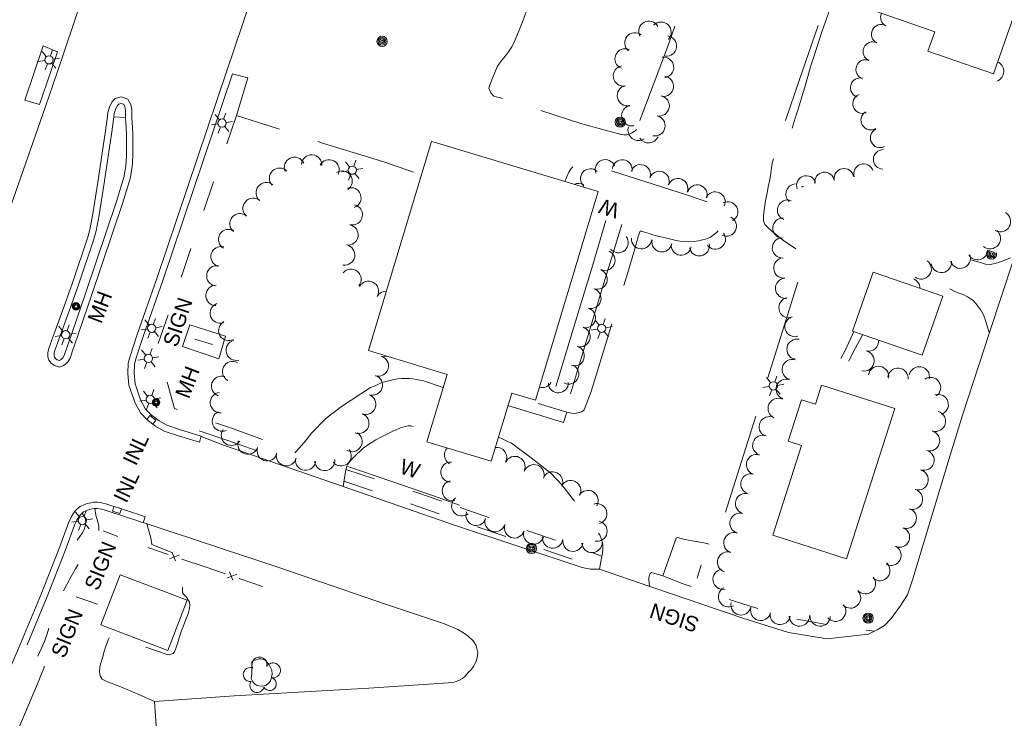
# Model space of a CAD drawing. Header units: feet. Extents: x 387042 to 388277, y 97946 to 98847.
# Tile 4 of 6: x 387576 to 387965, y 98270 to 98546. Entities that reach past the tile are written whole.
import ezdxf
from ezdxf.enums import TextEntityAlignment as Align

# ---------------------------------------------------------------- set-up
doc = ezdxf.new("R2010")
doc.units = ezdxf.units.FT
doc.header["$MEASUREMENT"] = 0
doc.linetypes.add('DGN Style 3', pattern=[55.59925, 39.71375, -15.8855])
doc.linetypes.add('DGN Style 5', pattern=[27.799625, 11.914125, -15.8855])
for name, color, linetype, lineweight in [('E_DRN_Grate', 140, 'Continuous', 0), ('E_DWY', 3, 'DGN Style 3', 0), ('E_LAND_Vegetation', 20, 'Continuous', 0), ('E_MISCPROP', 43, 'Continuous', 0), ('E_MISCPROP_HvyLine', 230, 'Continuous', 13), ('E_MISCPROP_Railing', 43, 'Continuous', 0), ('E_PATH_Sidewalk', 3, 'DGN Style 5', 0), ('E_RDWY', 30, 'Continuous', 13)]:
    doc.layers.add(name, color=color, linetype=linetype, lineweight=lineweight)
doc.styles.add('Style-IGR_FONT_0', font='IGR_FONT_0.shx')
doc.styles.add('Style-IGR_FONT_1', font='IGR_FONT_1.shx')

# ---------------------------------------------------------------- blocks, each defined once
blk = doc.blocks.new('MHO_1')
at = {"layer": 'E_DRN_Grate', "color": 12, "linetype": 'Continuous', "lineweight": 0}
for centre, radius in [((0.06, 0.01), 1.5), ((0.07, 0.01), 1.22), ((0.06, 0), 0.968), ((0.03, -0.01), 0.605)]:
    blk.add_circle(centre, radius, dxfattribs=at)
blk = doc.blocks.new('LTP_1')
at = {"layer": 'E_MISCPROP', "color": 1, "linetype": 'Continuous', "lineweight": 0}
for p, q in [((-1.64, 0.07), (-4.24, 0.14)), ((-0.8, 1.43), (-2, 3.73)), ((0.9, 1.42), (2.27, 3.65)), ((-0.88, -1.42), (-2.24, -3.61)), ((0.76, -1.47), (2, -3.65)), ((1.64, -0.02), (4.16, -0.09))]:
    blk.add_line(p, q, dxfattribs=at)
blk.add_circle((0, 0), 1.64, dxfattribs=at)
blk = doc.blocks.new('INLT')
at = {"layer": 'E_MISCPROP_Railing', "color": 43, "linetype": 'Continuous', "lineweight": 0, "flags": 128}
blk.add_lwpolyline([(3, -2), (3, 0), (0, 0), (0, -2), (3, -2)], dxfattribs=at)
blk = doc.blocks.new('INLT_1')
at = {"layer": 'E_MISCPROP_Railing', "color": 43, "linetype": 'Continuous', "lineweight": 0, "flags": 128}
blk.add_lwpolyline([(3, -2), (3, 0), (0, 0), (0, -2), (3, -2)], dxfattribs=at)
blk = doc.blocks.new('LTP_3')
at = {"layer": 'E_MISCPROP', "color": 1, "linetype": 'Continuous', "lineweight": 0}
for p, q in [((-1.64, 0.07), (-4.24, 0.14)), ((-0.8, 1.43), (-2, 3.73)), ((0.9, 1.42), (2.27, 3.65)), ((-0.88, -1.42), (-2.24, -3.61)), ((0.76, -1.47), (2, -3.65)), ((1.64, -0.02), (4.16, -0.09))]:
    blk.add_line(p, q, dxfattribs=at)
blk.add_circle((0, 0), 1.64, dxfattribs=at)
blk = doc.blocks.new('LTP_4')
at = {"layer": 'E_MISCPROP', "color": 1, "linetype": 'Continuous', "lineweight": 0}
for p, q in [((-1.64, 0.07), (-4.24, 0.14)), ((-0.8, 1.43), (-2, 3.73)), ((0.9, 1.42), (2.27, 3.65)), ((-0.88, -1.42), (-2.24, -3.61)), ((0.76, -1.47), (2, -3.65)), ((1.64, -0.02), (4.16, -0.09))]:
    blk.add_line(p, q, dxfattribs=at)
blk.add_circle((0, 0), 1.64, dxfattribs=at)
blk = doc.blocks.new('POLE_3')
at = {"layer": 'E_MISCPROP', "color": 1, "linetype": 'Continuous', "lineweight": 0}
for centre, radius in [((-0.01, 0.02), 2.02), ((-0.01, 0.03), 1.52), ((0, -0.01), 1.01), ((0, 0), 0.502)]:
    blk.add_circle(centre, radius, dxfattribs=at)
blk = doc.blocks.new('POLE_4')
at = {"layer": 'E_MISCPROP', "color": 1, "linetype": 'Continuous', "lineweight": 0}
for centre, radius in [((-0.01, 0.02), 2.02), ((-0.01, 0.03), 1.52), ((0, -0.01), 1.01), ((0, 0), 0.502)]:
    blk.add_circle(centre, radius, dxfattribs=at)
blk = doc.blocks.new('WAL_4')
at = {"layer": 'E_MISCPROP_Railing', "color": 43, "linetype": 'Continuous', "lineweight": 0, "style": 'Style-IGR_FONT_0'}
blk.add_text('W', height=6, rotation=360, dxfattribs=at).set_placement((-2.27, -0.34), align=Align.MIDDLE_LEFT)
blk = doc.blocks.new('WAL_5')
at = {"layer": 'E_MISCPROP_Railing', "color": 43, "linetype": 'Continuous', "lineweight": 0, "style": 'Style-IGR_FONT_0'}
blk.add_text('W', height=6, rotation=360, dxfattribs=at).set_placement((-2.27, -0.34), align=Align.MIDDLE_LEFT)
blk = doc.blocks.new('SIGN_1')
at = {"layer": 'E_MISCPROP', "color": 1, "linetype": 'Continuous', "lineweight": 0, "style": 'Style-IGR_FONT_0'}
blk.add_text('SIGN', height=6, rotation=360, dxfattribs=at).set_placement((-9.61, -0.01), align=Align.MIDDLE_LEFT)
blk = doc.blocks.new('SIGN_2')
at = {"layer": 'E_MISCPROP', "color": 1, "linetype": 'Continuous', "lineweight": 0, "style": 'Style-IGR_FONT_0'}
blk.add_text('SIGN', height=6, rotation=360, dxfattribs=at).set_placement((-9.61, -0.01), align=Align.MIDDLE_LEFT)
blk = doc.blocks.new('SIGN_4')
at = {"layer": 'E_MISCPROP', "color": 1, "linetype": 'Continuous', "lineweight": 0, "style": 'Style-IGR_FONT_0'}
blk.add_text('SIGN', height=6, rotation=360, dxfattribs=at).set_placement((-9.6, -0.01), align=Align.MIDDLE_LEFT)
blk = doc.blocks.new('TREE_5')
at = {"layer": 'E_LAND_Vegetation', "color": 94, "linetype": 'Continuous', "lineweight": 0}
for centre, radius, start, end in [((-1.47, 4.28), 2.78, 1.3945, 209.1675), ((3.57, 2.42), 2.97, 278.4236, 139.6575), ((-4.47, 0.2), 2.78, 78.0716, 279.0826), ((-2.01, -4.2), 2.61, 140.7797, 358.7123), ((3.46, -3.43), 2.97, 196.0745, 79.0477)]:
    blk.add_arc(centre, radius, start, end, dxfattribs=at)
blk = doc.blocks.new('INL_1')
at = {"layer": 'E_MISCPROP_Railing', "color": 43, "linetype": 'Continuous', "lineweight": 0, "style": 'Style-IGR_FONT_0'}
blk.add_text('INL', height=6, rotation=360, dxfattribs=at).set_placement((-5.74, -3.01))
blk = doc.blocks.new('POLE_15')
at = {"layer": 'E_MISCPROP', "color": 1, "linetype": 'Continuous', "lineweight": 0}
for centre, radius in [((-0.01, 0.02), 2.02), ((-0.01, 0.03), 1.52), ((0, -0.01), 1.01), ((0, 0), 0.502)]:
    blk.add_circle(centre, radius, dxfattribs=at)
blk = doc.blocks.new('POLE_16')
at = {"layer": 'E_MISCPROP', "color": 1, "linetype": 'Continuous', "lineweight": 0}
for centre, radius in [((-0.01, 0.02), 2.02), ((-0.01, 0.03), 1.52), ((0, -0.01), 1.01), ((0, 0), 0.502)]:
    blk.add_circle(centre, radius, dxfattribs=at)

msp = doc.modelspace()

# ---------------------------------------------------------------- linework, layer by layer
at = {"layer": 'E_DWY', "color": 2, "linetype": 'DGN Style 3', "lineweight": 0, "flags": 128}
for points in [[(387762.1, 98521.85), (387764.19, 98527.02), (387764.91, 98528.03), (387766.03, 98529.64), (387767.47, 98531.37), (387768.67, 98532.9), (387769.97, 98534.87), (387771.28, 98537.72), (387772.86, 98541.46), (387774.45, 98545.45), (387775.83, 98549.17), (387777.18, 98552.67), (387778.65, 98557.03), (387780.03, 98560.9), (387781.17, 98564.45), (387782.35, 98567.97), (387783.54, 98571.73), (387784.52, 98574.69), (387785.13, 98576.29), (387785.91, 98578.09), (387787.29, 98580), (387788.57, 98581.42), (387789.39, 98582.4), (387789.9, 98583.77), (387790.51, 98585.44), (387791.6, 98588.67), (387792.7, 98592.09), (387794.25, 98597.34), (387805.89, 98630.2), (387805.96, 98631.72), (387806.19, 98634.3), (387806.82, 98637.38), (387807.61, 98640.44), (387808.4, 98643.27), (387809.17, 98645.95), (387809.69, 98647.68), (387815.01, 98661.01)], [(387875.07, 98640.5), (387873.46, 98634.83), (387873.46, 98634.83), (387867.93, 98636.69), (387861.55, 98620.33), (387854.92, 98601.3), (387847.11, 98579.45), (387839.07, 98556.91), (387831.51, 98534.79), (387819.21, 98502.25)], [(387899.86, 98632.24), (387897.69, 98626.7), (387920.38, 98619.11), (387914.49, 98607.94), (387903.48, 98578.85), (387894.66, 98553.84), (387883.53, 98521.6), (387874.52, 98495.28), (387872.81, 98488.91), (387872.15, 98484.08)], [(387590.63, 98532.97), (387584.87, 98535.25), (387577.62, 98513.88), (387583.49, 98512.16)], [(387659.63, 98524.28), (387665.8, 98522.63), (387661.26, 98507.82), (387695.19, 98496.86), (387719.44, 98489.49), (387734.28, 98484.32)], [(387819.21, 98502.25), (387818.66, 98501.73), (387817.9, 98501.2), (387817.25, 98500.8), (387816.3, 98500.4), (387815.45, 98500.17), (387814.3, 98500.07), (387813.16, 98500.31), (387797.62, 98504.4), (387770.84, 98513.25), (387766.07, 98514.57), (387764.53, 98514.98), (387763.81, 98515.17), (387762.94, 98515.43), (387761.66, 98516.76), (387760.96, 98518.56), (387761.45, 98520.19), (387762.1, 98521.85)], [(387818.59, 98455.11), (387820.09, 98460.28), (387820.69, 98462.07), (387821.28, 98462.02), (387822.44, 98461.68), (387824.21, 98461.13), (387825.71, 98460.66), (387828.13, 98459.96), (387830.59, 98459.42), (387832.27, 98459), (387833.86, 98458.63), (387835.54, 98458.21), (387837.55, 98457.92), (387839.71, 98457.79), (387841.77, 98457.93), (387843.86, 98458.28), (387845.25, 98458.57), (387846.55, 98458.89), (387848.41, 98459.63), (387849.54, 98460.48), (387850.54, 98461.28), (387851.59, 98462.29), (387852.4, 98463.23), (387853.23, 98464.67), (387853.76, 98466.34), (387853.81, 98467.53), (387853.73, 98468.26), (387853.34, 98469.75), (387852.62, 98471.06), (387851.55, 98471.97), (387849.34, 98472.9), (387847.38, 98473.58), (387844.74, 98474.38), (387839.36, 98476.3), (387803.36, 98487.83), (387802.63, 98487.87), (387801.37, 98488.01), (387799.9, 98488.15), (387798.71, 98488.31), (387796.74, 98488.31), (387795.35, 98488.14), (387795, 98488.03), (387794.25, 98487.62), (387793.45, 98486.82), (387792.54, 98485.33), (387791.6, 98483.2), (387790.98, 98481.62)], [(387824.41, 98321.67), (387824.09, 98324.41), (387824.13, 98325.1), (387824.28, 98325.73), (387824.43, 98326.21), (387824.7, 98326.77), (387825.13, 98327.18), (387829.64, 98325.84), (387834.91, 98340.7), (387835.42, 98340.99), (387838.27, 98340.21), (387841.98, 98339.59), (387845.77, 98338.9), (387847.95, 98338.41), (387848.9, 98338.25), (387849.76, 98338.02), (387850.15, 98338.14), (387850.58, 98338.51), (387850.91, 98339.34), (387855.92, 98356.04), (387869.88, 98400.13), (387878.24, 98426.77), (387886.31, 98452.42), (387877.34, 98458.37), (387872.77, 98461.97), (387870.82, 98463.76), (387869.99, 98464.65), (387869.44, 98466.15), (387869.39, 98468.08), (387869.65, 98470.33), (387870.24, 98474.03), (387870.83, 98477.12), (387871.3, 98479.52), (387871.87, 98482.34), (387872.15, 98484.08)], [(387794.92, 98390.06), (387797.67, 98390.6), (387798.54, 98391.41), (387801.38, 98398.69), (387808.73, 98422.86), (387815.78, 98445.78), (387818.59, 98455.11)], [(387966.98, 98451.55), (387964.76, 98450.55), (387962.62, 98449.86), (387960.94, 98449.26), (387958.88, 98448.94), (387957.11, 98449.07), (387955.08, 98449.68), (387953.07, 98450.19), (387951.57, 98450.74)], [(387958.59, 98422.01), (387956.91, 98427.12), (387956.27, 98429.01), (387955.24, 98430.85), (387954.47, 98431.9), (387953.32, 98433.52), (387952.36, 98434.51), (387951.25, 98435.29), (387949.93, 98436.15), (387948.5, 98436.85), (387947.04, 98437.45), (387945.29, 98438.06), (387943.01, 98439.25)], [(387714.16, 98400.29), (387702.71, 98392.79), (387700.44, 98391), (387698.38, 98389.47), (387696.31, 98387.74), (387694.73, 98386.13), (387692.76, 98384.11), (387690.83, 98382.17), (387689.53, 98380.55), (387688.03, 98378.52), (387686.19, 98376.48), (387684.49, 98374.62), (387683.34, 98373.41), (387682.41, 98372.54), (387678.12, 98369.89)], [(387742.95, 98400.27), (387735.08, 98402.85), (387733.65, 98403.12), (387732.41, 98403.44), (387730.95, 98403.7), (387729.48, 98403.8), (387728.03, 98403.85), (387726.39, 98403.8), (387724.89, 98403.71), (387723.43, 98403.47), (387721.98, 98403.08), (387720.28, 98402.68), (387718.39, 98402.11), (387717.1, 98401.48), (387716.08, 98400.92), (387714.14, 98400.28)], [(387768.47, 98393.13), (387790.35, 98386.49), (387791.78, 98390.5), (387793.63, 98390.12), (387794.95, 98390.06)], [(387703.39, 98361.2), (387704.33, 98367.14), (387704.53, 98368.15), (387704.85, 98369.17), (387705.27, 98369.96), (387706.07, 98371.09), (387707.19, 98372.34), (387708.78, 98373.98), (387710.17, 98375.29), (387711.3, 98376.27), (387712.54, 98377.21), (387716.29, 98379.56), (387718.74, 98380.91), (387720.51, 98381.7), (387722.71, 98382.9), (387724.27, 98383.57), (387726.04, 98384.28), (387727.84, 98384.9), (387729.07, 98385.18), (387730.17, 98385.13), (387732.13, 98384.64), (387734.36, 98384.03), (387735.88, 98383.57), (387737.78, 98383.1)], [(387764.72, 98380.68), (387769.83, 98378.33), (387777.65, 98372.44), (387785.41, 98366.38), (387789.77, 98361.85), (387804.77, 98342.01), (387805.44, 98340.2), (387805.76, 98338.85), (387805.94, 98337.79), (387806.01, 98336.29), (387805.81, 98334.75), (387805.51, 98333.52), (387805.26, 98332.16), (387805.11, 98331.48), (387804.62, 98328.5)], [(387628.93, 98276.16), (387622.66, 98278.99), (387620.16, 98280), (387617.66, 98281.11), (387614.92, 98282.2), (387612.87, 98283.06), (387610.71, 98283.85), (387609.03, 98284.57), (387608.23, 98285), (387607.47, 98286.3), (387607.16, 98287.91), (387607.27, 98289.72), (387607.57, 98290.9), (387607.83, 98291.68), (387608.53, 98293.98), (387609.14, 98296.43), (387609.7, 98298.03), (387610.37, 98299.74), (387610.85, 98301.12), (387611.33, 98302.32), (387633.9, 98294.75), (387634.72, 98294.66), (387636.24, 98295.11), (387636.85, 98296.02), (387637.51, 98297.91), (387638.18, 98299.94), (387638.62, 98301.34), (387639.44, 98303.86), (387640.34, 98306.09), (387641.29, 98308.54), (387642.14, 98310.84), (387642.68, 98312.88), (387642.84, 98314.27), (387642.65, 98315.4), (387641.79, 98317.08), (387641.03, 98317.93), (387640.37, 98318.55), (387639.98, 98319.2), (387639.98, 98321.14), (387640.17, 98322.98), (387640.24, 98323.4), (387640.41, 98326.59), (387640.41, 98328.54), (387640.34, 98330.49), (387640.25, 98331.79), (387639.57, 98333.22), (387638.29, 98334.05), (387627.86, 98338.25), (387627.39, 98340.87), (387625.9, 98346.4)], [(387564.02, 98264.99), (387568.98, 98263.36), (387571.02, 98262.86), (387571.91, 98262.63), (387572.74, 98262.6), (387573.64, 98263), (387574.43, 98263.98), (387575.22, 98265.48), (387576.42, 98268.48), (387583.26, 98284.75), (387583.83, 98286.15), (387585.3, 98289.56), (387585.4, 98290.78), (387585.09, 98291.81), (387584.41, 98292.53), (387583.79, 98293.05), (387583.23, 98293.57), (387578.59, 98298.63)], [(387675.13, 98288.81), (387673.99, 98290.91), (387673.33, 98291.59), (387672.57, 98292.48), (387671.95, 98292.81), (387671.03, 98293.01), (387670.13, 98292.98), (387669.38, 98292.83), (387668.33, 98292.57), (387667.63, 98292.15), (387667.27, 98291.83), (387667.31, 98287.11)], [(387667.31, 98287.11), (387667.11, 98285.32), (387667.52, 98284.27), (387668.24, 98283.33), (387669.14, 98282.7), (387670.21, 98282.38), (387671.54, 98282.27), (387672.81, 98282.56), (387673.96, 98283.39), (387674.61, 98284.05), (387675.14, 98285.51), (387675.34, 98287.21), (387675.28, 98288.3), (387675.13, 98288.81)]]:
    msp.add_lwpolyline(points, dxfattribs=at)
at = {"layer": 'E_LAND_Vegetation', "color": 94, "linetype": 'Continuous', "lineweight": 0}
for centre, radius, start, end in [((387919.51, 98546.6), 3.86, 156.8872, 241.6612), ((387824.14, 98541.04), 4.03, 28.3085, 208.2932), ((387828.92, 98540.65), 4.03, 316.0672, 136.0519), ((387818.61, 98536.47), 4.03, 51.1574, 231.1421), ((387915.86, 98539.87), 3.86, 63.1437, 243.1284), ((387831.04, 98535.23), 4.03, 262.5809, 82.5656), ((387912.59, 98533.01), 3.86, 66.3988, 246.3835), ((387814.74, 98530.11), 4.03, 66.4232, 246.4079), ((387829.91, 98526.75), 4.03, 277.3088, 97.2935), ((387909.75, 98525.95), 3.86, 69.4401, 249.4248), ((387960.2, 98525.21), 4.09, 290.2575, 65.8693), ((387814.11, 98523.38), 4.03, 99.1177, 279.1024), ((387829.83, 98519.32), 4.03, 261.4025, 81.3872), ((387907.59, 98518.74), 3.86, 74.6568, 254.6415), ((387815.67, 98515.59), 4.03, 102.1315, 282.1162), ((387828.18, 98511.57), 4.03, 258.1738, 78.1585), ((387908.52, 98512.44), 3.86, 111.1361, 291.1208), ((387817.38, 98507.68), 4.03, 100.8407, 280.8254), ((387911.75, 98505.91), 3.86, 122.3727, 302.3574), ((387826.53, 98503.69), 4.03, 258.1738, 78.1585), ((387820.02, 98502.03), 4.17, 161.83, 303.2685), ((387915.46, 98498.91), 3.86, 116.2391, 296.2238), ((387824.01, 98501.11), 4.17, 214.5877, 334.4018), ((387916.67, 98490.4), 3.86, 88.6576, 268.6423), ((387684.14, 98487.27), 4.02, 24.6101, 204.5948), ((387690.96, 98488.21), 4.02, 356.5536, 176.5383), ((387697.82, 98486.29), 4.02, 332.7736, 152.7582), ((387806.91, 98486.38), 3.95, 21.1704, 201.155), ((387813.64, 98486.33), 3.95, 352.5572, 172.5419), ((387678.26, 98482.96), 4.02, 43.1795, 223.1642), ((387702.96, 98481.83), 4.02, 303.7804, 123.7651), ((387801.07, 98482.77), 3.95, 47.3192, 227.3039), ((387820.88, 98484.4), 3.95, 341.3971, 161.3818), ((387901.15, 98482.94), 3.86, 10.6464, 190.631), ((387908.92, 98484.76), 3.86, 18.479, 198.4637), ((387828.21, 98481.78), 3.95, 338.6123, 158.597), ((387835.6, 98478.93), 3.95, 339.111, 159.0957), ((387886.33, 98480.1), 3.86, 19.7133, 199.698), ((387893.49, 98481.52), 3.86, 8.5386, 188.5233), ((387673.01, 98477.24), 4.02, 50.2012, 230.1859), ((387706.44, 98475.22), 4.02, 289.6017, 109.5864), ((387796.42, 98476.98), 3.95, 59.8447, 116.5465), ((387843.22, 98476.4), 3.95, 343.1224, 163.107), ((387882.28, 98476.69), 4.02, 93.7585, 226.4515), ((387887.98, 98481.82), 4.02, 209.3757, 217.2305), ((387882.28, 98476.69), 4.02, 46.4669, 48.3649), ((387667.82, 98471.08), 4.02, 49.4029, 229.3876), ((387850.33, 98473.66), 3.95, 335.4321, 155.4168), ((387878.89, 98470.36), 4.02, 68.3863, 248.371), ((387707.02, 98468.52), 4.02, 257.4719, 77.4566), ((387855.33, 98469.72), 3.95, 297.7596, 117.7443), ((387662.63, 98464.98), 4.02, 49.9796, 229.9642), ((387854.8, 98463.99), 3.95, 244.715, 64.6997), ((387877.08, 98463.26), 4.02, 87.477, 267.4617), ((387962.92, 98465.84), 4.09, 240.7651, 60.7498), ((387658.15, 98458.74), 4.02, 58.8452, 238.8299), ((387705.32, 98460.55), 4.02, 260.5337, 80.5183), ((387812.06, 98457.48), 3.95, 219.7583, 39.7429), ((387821.19, 98458.96), 3.95, 175.7397, 355.7243), ((387829.27, 98457.81), 3.95, 168.2194, 348.2041), ((387850.44, 98458.86), 3.95, 216.7105, 36.6952), ((387876.9, 98455.45), 4.02, 93.4075, 273.3922), ((387958.92, 98459.15), 4.09, 230.7055, 50.6901), ((387655.16, 98451.97), 4.02, 74.1721, 254.1568), ((387703.98, 98452.64), 4.02, 260.3358, 80.3205), ((387836.92, 98456.47), 3.95, 171.7129, 351.6976), ((387844.06, 98456.23), 3.95, 191.4266, 11.4113), ((387806.83, 98450.52), 3.95, 245.9701, 65.9548), ((387877.44, 98447.5), 4.02, 94.9986, 274.9833), ((387947.1, 98451.39), 4.04, 198.8566, 18.8413), ((387953.95, 98454.74), 4.04, 210.8859, 358.4798), ((387653.5, 98444.39), 4.02, 81.2888, 261.2735), ((387706.45, 98443.03), 4.02, 320.586, 140.5707), ((387931.65, 98447.1), 4.04, 233.3208, 53.3055), ((387939.64, 98449.71), 4.04, 187.5033, 7.4879), ((387803.76, 98443.04), 3.95, 251.4613, 71.4459), ((387878.14, 98439.49), 4.02, 94.9986, 274.9833), ((387927.21, 98439.36), 4.04, 0.9243, 69.7386), ((387653.15, 98436.64), 4.02, 88.5429, 268.5276), ((387713.38, 98438.26), 4.02, 332.1359, 152.1206), ((387801.29, 98435.47), 3.95, 253.4502, 73.4349), ((387720.33, 98434.34), 4.02, 88.3878, 151.0399), ((387879.47, 98431.8), 4.02, 101.0029, 280.9876), ((387654.82, 98429.64), 4.02, 108.643, 288.6276), ((387799.12, 98427.8), 3.95, 255.4804, 75.4651), ((387881.85, 98424.36), 4.02, 106.8995, 286.8842), ((387658.22, 98422.78), 4.02, 118.3804, 298.3651), ((387796.99, 98420.28), 3.95, 253.5166, 73.5013), ((387661.15, 98414.99), 4.02, 104.8443, 284.829), ((387794.67, 98412.74), 3.95, 253.1591, 73.1437), ((387882.64, 98415.37), 4.02, 78.5778, 258.5625), ((387910.9, 98418.66), 4.02, 256.2274, 4.7891), ((387717.26, 98408.78), 4.02, 253.2725, 73.2571), ((387719.49, 98416.47), 4.02, 253.9695, 287.156), ((387909.09, 98410.78), 4.02, 257.6398, 77.6245), ((387659.74, 98406.59), 4.02, 62.4536, 242.4383), ((387792.48, 98405.56), 3.95, 242.5357, 62.5204), ((387880.76, 98407.39), 4.02, 73.9743, 253.959), ((387914.83, 98404.65), 4.02, 350.6114, 170.5961), ((387930.93, 98404.46), 4.02, 348.7621, 168.7468), ((387655.38, 98400.8), 4.02, 71.1923, 251.177), ((387714.91, 98401.19), 4.02, 251.0807, 71.0654), ((387922.49, 98403.93), 4.02, 354.2597, 174.2443), ((387935.36, 98400.26), 4.02, 304.3184, 124.303), ((387781.96, 98404.15), 3.95, 253.8195, 332.4939), ((387788.37, 98402.08), 3.95, 182.0832, 2.0678), ((387878.38, 98399.61), 4.02, 71.2804, 251.2651), ((387654.9, 98394.3), 4.02, 94.7716, 274.7563), ((387712.29, 98393.62), 4.02, 250.4093, 70.394), ((387938.4, 98393.5), 4.02, 288.4019, 108.3866), ((387875.21, 98391.99), 4.02, 65.0381, 245.0228), ((387655.7, 98386.97), 4.02, 112.1153, 292.1), ((387709.57, 98386.1), 4.02, 249.6761, 69.6608), ((387871.67, 98384.74), 4.02, 64.2696, 244.2543), ((387937.3, 98386.92), 4.02, 253.8001, 73.7848), ((387659.27, 98381.38), 4.02, 145.6625, 325.6472), ((387706.87, 98378.92), 4.02, 239.9125, 59.8972), ((387869.13, 98377.38), 4.02, 70.9113, 250.896), ((387934.97, 98379.21), 4.02, 254.3561, 74.3408), ((387665.79, 98377.87), 4.02, 161.3682, 341.3529), ((387673.38, 98375.25), 4.02, 161.4999, 341.4846), ((387680.97, 98373.33), 4.02, 166.6852, 346.6699), ((387702.55, 98373.26), 4.02, 218.3063, 38.291), ((387747.36, 98373.62), 4.01, 136.1101, 239.9555), ((387763.98, 98372.61), 4.01, 332.9128, 96.9535), ((387771.23, 98369.05), 4.01, 334.5269, 154.5116), ((387866.65, 98369.82), 4.02, 73.0148, 252.9995), ((387932.77, 98371.54), 4.02, 252.8108, 72.7955), ((387688.55, 98371.56), 4.02, 173.3923, 353.377), ((387696.12, 98371.43), 4.02, 185.501, 5.4857), ((387745.93, 98366.82), 4.01, 87.2463, 267.231), ((387778.76, 98365.8), 4.01, 339.2148, 159.1995), ((387786.11, 98362.96), 4.01, 335.3956, 155.3803), ((387864.45, 98362.16), 4.02, 74.8571, 254.8418), ((387930.46, 98363.79), 4.02, 254.1997, 74.1844), ((387746.53, 98359.48), 4.01, 103.2808, 283.2655), ((387793.26, 98359.52), 4.01, 332.9697, 152.9543), ((387800.1, 98355.61), 4.01, 329.2141, 149.1988), ((387862.32, 98354.4), 4.02, 74.5334, 254.5181), ((387928.23, 98356.1), 4.02, 253.3392, 73.3239), ((387750.23, 98353.49), 4.01, 128.4258, 308.4105), ((387803.55, 98350.38), 4.01, 286.5372, 106.5218), ((387755.87, 98349.71), 4.01, 159.0097, 338.9944), ((387860.15, 98346.65), 4.02, 74.2775, 254.2621), ((387925.77, 98348.54), 4.02, 251.0035, 70.9882), ((387763.37, 98347.26), 4.01, 162.756, 342.7406), ((387771.05, 98344.79), 4.01, 161.4281, 341.4127), ((387803.65, 98343.49), 4.01, 258.657, 78.6417), ((387778.65, 98342.36), 4.01, 162.6859, 342.6706), ((387857.69, 98338.91), 4.02, 71.7777, 251.7623), ((387923.08, 98341.13), 4.02, 247.1455, 67.1301), ((387786.17, 98340.76), 4.01, 171.7769, 351.7616), ((387794.15, 98339.5), 4.01, 170.1623, 350.147), ((387801.66, 98339.01), 4.01, 182.9827, 2.9674), ((387855.19, 98331.28), 4.02, 72.0089, 251.9936), ((387919.75, 98333.96), 4.02, 243.5238, 63.5085), ((387915.33, 98327.93), 4.02, 229.7283, 49.713), ((387853.45, 98324.48), 4.02, 99.4794, 279.4641), ((387909.65, 98322.7), 4.02, 221.2034, 41.1881), ((387855.59, 98317.57), 4.02, 118.4564, 298.4411), ((387903.76, 98317.08), 4.02, 224.1404, 44.1251), ((387860.54, 98314.38), 4.02, 166.6138, 346.5985), ((387868.31, 98312.2), 4.02, 165.6802, 345.6648), ((387875.99, 98310.6), 4.02, 170.6306, 350.6153), ((387897.89, 98311.86), 4.02, 219.3414, 39.326), ((387883.58, 98309.98), 4.02, 181.8174, 1.8021), ((387891.77, 98309.95), 4.02, 177.4194, 357.4041)]:
    msp.add_arc(centre, radius, start, end, dxfattribs=at)
at = {"layer": 'E_MISCPROP', "color": 1, "linetype": 'Continuous', "lineweight": 0}
for p, q in [((387651.76, 98417.23), (387644.84, 98419.4)), ((387614.4, 98341.43), (387608.6, 98343.58)), ((387843.26, 98324.92), (387844.76, 98330.21)), ((387606.35, 98314.62), (387597.92, 98317.52))]:
    msp.add_line(p, q, dxfattribs=at)
for centre, radius in [((387959.48, 98453), 1.01), ((387959.47, 98453), 0.502)]:
    msp.add_circle(centre, radius, dxfattribs=at)
for centre, radius, start, end in [((387959.46, 98453), 2.02, 129.2033, 12.9201), ((387959.44, 98453), 1.52, 116.3612, 25.7621)]:
    msp.add_arc(centre, radius, start, end, dxfattribs=at)
at = {"layer": 'E_MISCPROP_HvyLine', "color": 230, "linetype": 'Continuous', "lineweight": 13, "flags": 128}
for points in [[(387907.21, 98551.18), (387937.01, 98540.76), (387934.36, 98533.2), (387960.2, 98524.16), (387969.04, 98549.43), (387943.25, 98558.45), (387941.75, 98554.17), (387933.03, 98557.21), (387934.44, 98561.23), (387935.13, 98560.99), (387944.69, 98588.32), (387922.61, 98596.03), (387906.96, 98551.27)], [(387739.31, 98497.18), (387804.14, 98477.66), (387779.32, 98395.23), (387769.96, 98398.05), (387761.86, 98371.16), (387736.48, 98378.8), (387744.51, 98405.46), (387713.37, 98414.84), (387738.25, 98497.49)], [(387940.23, 98436.3), (387912.7, 98445.9), (387904.58, 98422.59), (387932.11, 98413)], [(387921.25, 98391.91), (387902.14, 98332.59), (387873.08, 98341.96), (387884.46, 98377.29), (387879.09, 98379.01), (387884.39, 98395.45), (387889.89, 98393.68), (387892.32, 98401.23)], [(387615.28, 98326.3), (387641.76, 98316.18), (387634.17, 98296.33), (387607.69, 98306.46)]]:
    msp.add_lwpolyline(points, close=True, dxfattribs=at)
at = {"layer": 'E_MISCPROP_Railing', "color": 43, "linetype": 'Continuous', "lineweight": 0}
for p, q in [((387634.79, 98332.54), (387638.7, 98334.15)), ((387635.82, 98335.13), (387637.21, 98331.78)), ((387657.42, 98324.86), (387661.33, 98326.46)), ((387658.45, 98327.44), (387659.85, 98324.09))]:
    msp.add_line(p, q, dxfattribs=at)
at = {"layer": 'E_MISCPROP_Railing', "color": 43, "linetype": 'Continuous', "lineweight": 13, "flags": 128}
for points in [[(387921.51, 98616.45), (387918.69, 98611.22), (387916.47, 98606.56), (387915.92, 98605.28), (387904.72, 98574.83), (387900.99, 98565), (387896.38, 98551.9), (387892.41, 98540.82), (387889.27, 98530.96), (387888.01, 98527.01), (387887.22, 98524.11), (387886.42, 98521.27), (387885.59, 98518.61), (387884.5, 98515.16), (387883.61, 98512.03), (387882.68, 98509.05), (387881.87, 98506.66), (387881.1, 98504.13), (387880.69, 98502.72)], [(387807.18, 98466.21), (387802.04, 98448.8), (387796.11, 98429.33), (387787.37, 98400.64)], [(387813.47, 98464.63), (387805.75, 98439.84), (387797.15, 98410.98), (387793.22, 98397.81)], [(387654.22, 98411.6), (387639.9, 98416.41), (387642.85, 98425.02)], [(387642.85, 98425.02), (387656.97, 98420.57), (387654.22, 98411.6)], [(387705.27, 98369.08), (387722.56, 98363.18), (387739.05, 98357.49), (387749.31, 98353.75)]]:
    msp.add_lwpolyline(points, dxfattribs=at)
at = {"layer": 'E_MISCPROP_Railing', "color": 43, "linetype": 'Continuous', "lineweight": 0, "flags": 128}
for points in [[(387626.24, 98337.02), (387634.32, 98334.27)], [(387639.67, 98332.46), (387648.87, 98329.34)], [(387648.87, 98329.34), (387656.96, 98326.59)], [(387662.3, 98324.77), (387671.5, 98321.65)]]:
    msp.add_lwpolyline(points, dxfattribs=at)
at = {"layer": 'E_PATH_Sidewalk', "color": 2, "linetype": 'DGN Style 5', "lineweight": 0, "flags": 128}
for points in [[(387612.81, 98507.21), (387617.47, 98506.91)], [(387661.26, 98507.82), (387656.65, 98494.18), (387652.96, 98484.02), (387640.23, 98446.12), (387636.95, 98436.68), (387630.1, 98417.1), (387632.69, 98406.76), (387636.83, 98391.97), (387646.69, 98388.47), (387660.5, 98383.75)], [(387905.12, 98422.41), (387901.6, 98414.92), (387894.23, 98400.61)], [(387908.58, 98421.2), (387905.12, 98414.77), (387900.64, 98405.72), (387897.56, 98399.54)], [(387791.78, 98390.5), (387769.72, 98397.27)], [(387657.81, 98379.26), (387642.34, 98384.68), (387637.74, 98386.22), (387636.96, 98384.29)], [(387660.3, 98383.82), (387684.82, 98374.98)], [(387657.81, 98379.26), (387680.48, 98371.34)], [(387704.48, 98367.91), (387734.02, 98358.21), (387749.62, 98352.8)], [(387703.71, 98363.24), (387804.65, 98328.69)], [(387582.8, 98294.04), (387585.41, 98299.83), (387586.48, 98302.96), (387587.97, 98307.65), (387591.42, 98316.35), (387592.72, 98319.33), (387594.27, 98322.37), (387596.02, 98325.61), (387597.67, 98328.57), (387598.75, 98330.5), (387600.37, 98332.99), (387601.94, 98335.21), (387603.4, 98337.43), (387604.45, 98338.68), (387605.76, 98340.37), (387606.69, 98342.15), (387606.96, 98343.54), (387606.93, 98344.68), (387606.87, 98345.46), (387606.46, 98347.13), (387606.01, 98348.94), (387605.72, 98349.88), (387605.28, 98352.46)], [(387600.34, 98350.65), (387601.33, 98348.96), (387601.68, 98348.04), (387601.73, 98347.05), (387601.51, 98345.47), (387601.14, 98344.21), (387600.37, 98342.71), (387599.45, 98341.35), (387598.13, 98339.74), (387597.06, 98338.48), (387596.19, 98337.58), (387595.55, 98337.05), (387594.86, 98336.69), (387593.86, 98336.69)], [(387749.62, 98352.8), (387805.54, 98333.64)], [(387829.64, 98325.84), (387837.34, 98322.77), (387847.73, 98319.31), (387855.4, 98316.57), (387861.18, 98314.74), (387869.97, 98312.15), (387880.64, 98309.13), (387888.51, 98307.64), (387897.01, 98306.11), (387904.37, 98304.91), (387913.28, 98303.98)]]:
    msp.add_lwpolyline(points, dxfattribs=at)
at = {"layer": 'E_RDWY', "color": 30, "linetype": 'Continuous', "lineweight": 13, "flags": 128}
for points in [[(387593, 98532.15), (387607.22, 98574.99)], [(387657.26, 98525.07), (387667.14, 98554.43)], [(387583.49, 98512.16), (387586.37, 98520.57), (387590.63, 98532.97)], [(387585.86, 98511.35), (387588.74, 98519.76), (387593, 98532.15)], [(387647.37, 98381), (387646.62, 98378.61), (387638.34, 98381.21), (387632.71, 98383.07), (387629.31, 98384.93), (387625.98, 98387.46), (387623.31, 98390.27), (387621.06, 98394.42), (387618.78, 98401.18), (387618.39, 98405.84), (387618.53, 98409.82), (387619.2, 98412.7), (387622.05, 98421.17), (387629.78, 98443.39), (387646.14, 98491.77), (387657.26, 98525.07)], [(387647.37, 98381), (387639.11, 98383.58), (387633.71, 98385.37), (387630.67, 98387.04), (387627.66, 98389.33), (387625.35, 98391.75), (387623.36, 98395.42), (387621.24, 98401.69), (387620.89, 98405.9), (387621.02, 98409.49), (387621.6, 98412.02), (387624.41, 98420.36), (387632.15, 98442.58), (387648.51, 98490.98), (387659.63, 98524.28)], [(387616.25, 98473), (387619.38, 98483.24), (387619.68, 98485.19), (387619.99, 98487.47), (387620.19, 98489.49), (387620.27, 98491.63), (387620.3, 98494.23), (387620.32, 98497.23), (387620.27, 98500.27), (387620.16, 98502.83), (387620.02, 98505.12), (387619.98, 98506.6), (387619.96, 98507.62), (387619.93, 98509.97), (387619.59, 98512.12), (387618.37, 98514.25), (387615.68, 98515.15), (387613.36, 98514.45), (387612.07, 98513.01), (387611.06, 98511.06), (387610.51, 98509), (387610.33, 98507.53), (387610.06, 98505.55), (387609.79, 98503.62), (387609.52, 98501.68), (387606.5, 98481.39), (387604.55, 98468.91), (387603.38, 98462.76), (387602.53, 98459.65), (387596.48, 98441.64)], [(387518.29, 98425.46), (387517.48, 98423.09), (387522.56, 98421.35), (387527.39, 98419.87), (387531.91, 98418.69), (387535.37, 98418.15), (387540.14, 98418.46), (387545.84, 98420.54), (387548.88, 98422.4), (387553.96, 98426.64), (387556.28, 98429.57), (387558.15, 98432.81), (387560.55, 98438.8), (387572.07, 98472.08), (387585.86, 98511.35)], [(387613.86, 98473.73), (387616.94, 98483.79), (387617.2, 98485.55), (387617.51, 98487.76), (387617.69, 98489.65), (387617.77, 98491.69), (387617.8, 98494.26), (387617.82, 98497.22), (387617.77, 98500.2), (387617.67, 98502.7), (387617.52, 98505), (387617.48, 98506.54), (387617.46, 98507.59), (387617.44, 98509.76), (387617.2, 98511.27), (387616.68, 98512.18), (387615.64, 98512.53), (387614.76, 98512.26), (387614.15, 98511.58), (387613.41, 98510.15), (387612.97, 98508.52), (387612.81, 98507.22), (387612.54, 98505.2), (387612.26, 98503.27), (387612, 98501.32), (387608.97, 98481.02), (387607.02, 98468.49), (387605.82, 98462.19), (387604.92, 98458.92), (387598.85, 98440.84)], [(387596.49, 98441.68), (387593.02, 98432.01), (387588.26, 98418.66), (387587.85, 98417.59), (387587.42, 98416.42), (387587.02, 98415.24), (387586.75, 98413.94), (387586.77, 98412.44), (387587.15, 98411.13), (387588.09, 98409.82), (387589.38, 98408.9), (387591.3, 98408.33), (387592.94, 98408.94), (387593.84, 98409.64), (387594.66, 98410.46), (387595.51, 98411.87), (387596.94, 98415.99), (387597.16, 98416.66), (387604.08, 98437.02), (387616.23, 98472.93)], [(387598.85, 98440.84), (387595.38, 98431.17), (387590.61, 98417.78), (387590.19, 98416.71), (387589.77, 98415.58), (387589.43, 98414.58), (387589.25, 98413.71), (387589.27, 98412.81), (387589.43, 98412.24), (387589.88, 98411.62), (387590.5, 98411.17), (387591.21, 98410.96), (387591.71, 98411.15), (387592.19, 98411.52), (387592.68, 98412.01), (387593.23, 98412.94), (387594.57, 98416.8), (387594.79, 98417.45), (387601.71, 98437.82), (387613.86, 98473.73)], [(387968.3, 98451.09), (387958.47, 98421.65), (387948.14, 98389.77), (387943.1, 98373.59), (387928.34, 98324.61), (387926.22, 98318.29), (387923.42, 98313.8), (387919.88, 98308.94), (387917.19, 98306.25), (387914.23, 98304.45), (387910.84, 98302.77), (387894.55, 98300.97), (387879.21, 98303.45), (387861.2, 98309.15), (387833.47, 98318.58), (387824.57, 98321.61), (387804.62, 98328.5), (387801.13, 98328.44), (387797.78, 98329.11), (387747.38, 98345.87), (387703.41, 98361.2), (387656.55, 98377.3), (387647.34, 98380.91)], [(387561.74, 98266), (387576.28, 98299.58), (387584.11, 98318.62), (387591.33, 98337.06), (387594.91, 98346.81), (387595.92, 98349), (387596.88, 98350.65), (387597.8, 98351.75), (387598.69, 98352.54), (387599.54, 98353.2), (387601.19, 98354), (387602.39, 98354.4), (387603.72, 98354.72), (387604.78, 98354.97), (387606.38, 98354.94), (387607.51, 98354.83), (387608.48, 98354.62), (387609.66, 98354.36), (387620.17, 98350.89), (387621.86, 98350.4), (387625.23, 98349.14), (387624.36, 98346.8)], [(387578.59, 98298.63), (387586.43, 98317.69), (387593.67, 98336.18), (387597.23, 98345.86), (387598.14, 98347.85), (387598.93, 98349.21), (387599.6, 98350.01), (387600.28, 98350.61), (387600.87, 98351.07), (387602.13, 98351.68), (387603.08, 98352), (387604.3, 98352.29), (387605.05, 98352.46), (387606.24, 98352.44), (387607.13, 98352.35), (387607.95, 98352.18), (387609, 98351.95), (387619.42, 98348.5), (387621.07, 98348.02), (387624.36, 98346.8)], [(387624.4, 98346.89), (387677.93, 98329.17), (387720.17, 98314.64), (387743.43, 98306.84), (387748.67, 98304.65), (387750.89, 98303.29), (387752.7, 98301.97), (387754.74, 98300.15), (387755.95, 98298.33), (387756.63, 98295.45), (387756.36, 98293.49), (387755.73, 98291.75), (387754.87, 98290.08), (387753.76, 98288.6), (387753.05, 98287.85), (387752.23, 98286.97), (387751.42, 98286.1), (387750.46, 98285.31), (387749.58, 98284.77), (387748.72, 98284.38), (387747.6, 98283.93), (387746.92, 98283.75), (387713.59, 98281.5), (387660.33, 98278.48), (387628.93, 98276.16)], [(387628.93, 98276.16), (387629.64, 98264.77), (387630.2, 98252.59)]]:
    msp.add_lwpolyline(points, dxfattribs=at)

# ---------------------------------------------------------------- block references
at = {"layer": 'E_DRN_Grate', "color": 12, "linetype": 'Continuous', "lineweight": 0, "xscale": 1.000001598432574, "yscale": 1.000001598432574, "zscale": 1.000001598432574, "rotation": 69.20731529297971}
for p in [(387597.84, 98432.26), (387629.52, 98394.29)]:
    msp.add_blockref('MHO_1', p, dxfattribs=at)
at = {"layer": 'E_LAND_Vegetation', "color": 94, "linetype": 'Continuous', "lineweight": 0, "xscale": 1.000001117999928, "yscale": 1.000001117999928, "zscale": 1.000001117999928, "rotation": 67.96434423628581}
msp.add_blockref('TREE_5', (387671.22, 98286.55), dxfattribs=at)
at = {"layer": 'E_MISCPROP', "color": 1, "linetype": 'Continuous', "lineweight": 0}
for name, p, xscale, yscale, zscale, rotation in [('POLE_16', (387718.76, 98537.08), 0.9999984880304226, 0.9999984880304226, 0.9999984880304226, 160.4799728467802), ('LTP_1', (387587.2, 98529.75), 1.000000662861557, 1.000000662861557, 1.000000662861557, 70.82104675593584), ('LTP_3', (387655.56, 98504.75), 1.000000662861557, 1.000000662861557, 1.000000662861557, 70.82104675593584), ('POLE_15', (387812.81, 98505.16), 0.9999984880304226, 0.9999984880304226, 0.9999984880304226, 160.4799728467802), ('LTP_3', (387707, 98486.15), 1.000000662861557, 1.000000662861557, 1.000000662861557, 70.82104675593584), ('SIGN_2', (387637.97, 98425.96), 0.999999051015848, 0.999999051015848, 0.999999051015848, 71.6041993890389), ('LTP_1', (387627.78, 98423.67), 1.000000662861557, 1.000000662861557, 1.000000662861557, 70.82104675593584), ('LTP_4', (387805.48, 98423.64), 1.000000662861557, 1.000000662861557, 1.000000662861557, 70.82104675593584), ('LTP_1', (387593.78, 98421.11), 1.000000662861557, 1.000000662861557, 1.000000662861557, 70.82104675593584), ('LTP_1', (387626.48, 98411.75), 1.000000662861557, 1.000000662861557, 1.000000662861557, 70.82104675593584), ('LTP_4', (387873.27, 98400.89), 1.000000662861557, 1.000000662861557, 1.000000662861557, 70.82104675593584), ('LTP_1', (387627.21, 98395.54), 1.000000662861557, 1.000000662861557, 1.000000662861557, 70.82104675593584), ('LTP_1', (387600.39, 98347.68), 1.000000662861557, 1.000000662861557, 1.000000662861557, 70.82104675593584), ('SIGN_4', (387607.4, 98329.63), 1.000001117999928, 1.000001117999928, 1.000001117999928, 67.96434423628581), ('POLE_4', (387777.76, 98336.69), 1.000000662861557, 1.000000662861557, 1.000000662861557, 70.82104675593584), ('SIGN_1', (387834.38, 98309.18), 0.999999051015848, 0.999999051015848, 0.999999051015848, 161.6041993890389), ('SIGN_4', (387594.21, 98302.98), 1.000001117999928, 1.000001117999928, 1.000001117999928, 67.96434423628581), ('POLE_3', (387910.72, 98309.12), 1.000000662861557, 1.000000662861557, 1.000000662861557, 70.82104675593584)]:
    msp.add_blockref(name, p, dxfattribs=dict(at, xscale=xscale, yscale=yscale, zscale=zscale, rotation=rotation))
at = {"layer": 'E_MISCPROP_Railing', "color": 43, "linetype": 'Continuous', "lineweight": 0}
for name, p, xscale, yscale, zscale, rotation in [('WAL_4', (387809.77, 98470.2), 0.999999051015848, 0.999999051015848, 0.999999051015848, 161.6041993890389), ('INLT', (387628.23, 98385.76), 1.000000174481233, 1.000000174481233, 1.000000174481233, 142.3752367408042), ('INL_1', (387621.26, 98375.47), 1.000001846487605, 1.000001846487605, 1.000001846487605, 64.8086747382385), ('WAL_5', (387728.45, 98368.96), 0.999999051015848, 0.999999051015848, 0.999999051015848, 341.6041993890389), ('INL_1', (387617.53, 98360.71), 1.000001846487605, 1.000001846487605, 1.000001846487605, 64.8086747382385), ('INLT_1', (387612.94, 98353.28), 0.9999992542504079, 0.9999992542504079, 0.9999992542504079, 341.6770117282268)]:
    msp.add_blockref(name, p, dxfattribs=dict(at, xscale=xscale, yscale=yscale, zscale=zscale, rotation=rotation))

# ---------------------------------------------------------------- texts
at = {"layer": 'E_DRN_Grate', "color": 12, "linetype": 'Continuous', "lineweight": 0, "style": 'Style-IGR_FONT_1'}
for p in [(387605.08, 98426.23), (387639.67, 98396.54)]:
    msp.add_text('MH', height=6, rotation=69.2073, dxfattribs=at).set_placement(p, align=Align.MIDDLE_LEFT)

doc.saveas('drawing.dxf')
